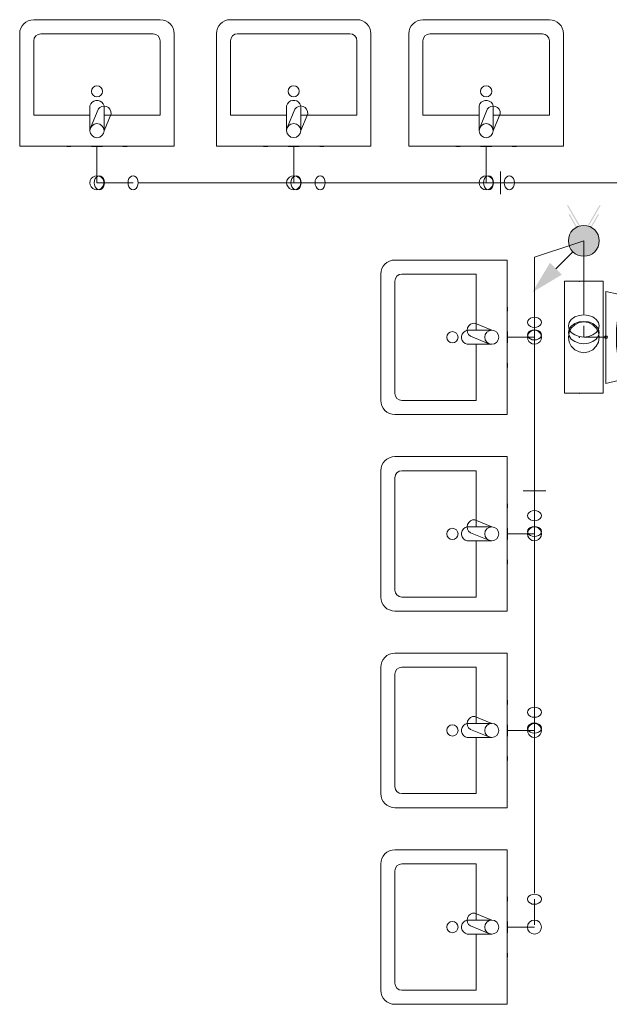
# Model space of a CAD drawing. Header units: millimetres. Extents: x -8419 to 49496, y -17222 to 2761.
# Tile 7 of 9: x 42628 to 44726, y -5578 to -2072. Entities that reach past the tile are written whole.
import ezdxf

# ---------------------------------------------------------------- set-up
doc = ezdxf.new("R2010")
doc.units = ezdxf.units.MM
doc.layers.add('Kanalizace', color=7, linetype='Continuous')
doc.layers.add('Zdravotní technika', color=7, linetype='Continuous')

# ---------------------------------------------------------------- blocks, each defined once
blk = doc.blocks.new('Basin-Sink-Bidet-ID-29-8-29-820')
at = {"layer": 'Zdravotní technika', "color": 7, "lineweight": 5}
for p, q in [((-450, -225), (-450, 225)), ((-400, -200), (-400, 200)), ((-55, 25), (-115, 50)), ((-143, 25), (-55, 25)), ((-65, -23), (-131, 4)), ((-55, -25), (-143, -25)), ((-110, -25), (-110, -225)), ((-110, -225), (-375, -225)), ((0, -275), (-400, -275))]:
    blk.add_line(p, q, dxfattribs=at)
for points in [[(-400, 275), (0, 275), (0, -275)], [(-375, 225), (-110, 225), (-110, 25)], [(1, 107.5), (0, 107.5), (0, 92.5), (1, 92.5), (1, 107.5)], [(-143, -25), (-150.1, -22.2), (-156.1, -17.5), (-160.5, -11.1), (-162.7, -3.8), (-162.7, 3.8), (-160.5, 11.1), (-156.1, 17.5), (-150.1, 22.2), (-143, 25)], [(1, 20), (0, 20), (0, -20), (1, -20), (1, 20)], [(1, -92.5), (0, -92.5), (0, -107.5), (1, -107.5), (1, -92.5)]]:
    blk.add_lwpolyline(points, dxfattribs=at)
for centre, radius in [((-195, 0), 20), ((-55, 0), 25)]:
    blk.add_circle(centre, radius, dxfattribs=at)
for centre, radius, start, end in [((-400, 225), 50, 90, 180), ((-375, 200), 25, 90, 180), ((-117.7, 25.1), 25, 83.8988, 237.7432), ((-375, -200), 25, 180, 270), ((-400, -225), 50, 180, 270)]:
    blk.add_arc(centre, radius, start, end, dxfattribs=at)
blk = doc.blocks.new('Basin-Sink-Bidet-ID-29-8-29-640')
at = {"layer": 'Zdravotní technika', "color": 7, "lineweight": 5}
for p, q in [((-450, -225), (-450, 225)), ((-400, -200), (-400, 200)), ((-55, 25), (-115, 50)), ((-143, 25), (-55, 25)), ((-65, -23), (-131, 4)), ((-55, -25), (-143, -25)), ((-110, -25), (-110, -225)), ((-110, -225), (-375, -225)), ((0, -275), (-400, -275))]:
    blk.add_line(p, q, dxfattribs=at)
for points in [[(-400, 275), (0, 275), (0, -275)], [(-375, 225), (-110, 225), (-110, 25)], [(1, 107.5), (0, 107.5), (0, 92.5), (1, 92.5), (1, 107.5)], [(-143, -25), (-150.1, -22.2), (-156.1, -17.5), (-160.5, -11.1), (-162.7, -3.8), (-162.7, 3.8), (-160.5, 11.1), (-156.1, 17.5), (-150.1, 22.2), (-143, 25)], [(1, 20), (0, 20), (0, -20), (1, -20), (1, 20)], [(1, -92.5), (0, -92.5), (0, -107.5), (1, -107.5), (1, -92.5)]]:
    blk.add_lwpolyline(points, dxfattribs=at)
for centre, radius in [((-195, 0), 20), ((-55, 0), 25)]:
    blk.add_circle(centre, radius, dxfattribs=at)
for centre, radius, start, end in [((-400, 225), 50, 90, 180), ((-375, 200), 25, 90, 180), ((-117.7, 25.1), 25, 83.8988, 237.7432), ((-375, -200), 25, 180, 270), ((-400, -225), 50, 180, 270)]:
    blk.add_arc(centre, radius, start, end, dxfattribs=at)
blk = doc.blocks.new('Basin-Sink-Bidet-ID-29-8-29-901')
at = {"layer": 'Zdravotní technika', "color": 7, "lineweight": 5}
for p, q in [((-450, -225), (-450, 225)), ((-400, -200), (-400, 200)), ((-55, 25), (-115, 50)), ((-143, 25), (-55, 25)), ((-65, -23), (-131, 4)), ((-55, -25), (-143, -25)), ((-110, -25), (-110, -225)), ((-110, -225), (-375, -225)), ((0, -275), (-400, -275))]:
    blk.add_line(p, q, dxfattribs=at)
for points in [[(-400, 275), (0, 275), (0, -275)], [(-375, 225), (-110, 225), (-110, 25)], [(1, 107.5), (0, 107.5), (0, 92.5), (1, 92.5), (1, 107.5)], [(-143, -25), (-150.1, -22.2), (-156.1, -17.5), (-160.5, -11.1), (-162.7, -3.8), (-162.7, 3.8), (-160.5, 11.1), (-156.1, 17.5), (-150.1, 22.2), (-143, 25)], [(1, 20), (0, 20), (0, -20), (1, -20), (1, 20)], [(1, -92.5), (0, -92.5), (0, -107.5), (1, -107.5), (1, -92.5)]]:
    blk.add_lwpolyline(points, dxfattribs=at)
for centre, radius in [((-195, 0), 20), ((-55, 0), 25)]:
    blk.add_circle(centre, radius, dxfattribs=at)
for centre, radius, start, end in [((-400, 225), 50, 90, 180), ((-375, 200), 25, 90, 180), ((-117.7, 25.1), 25, 83.8988, 237.7432), ((-375, -200), 25, 180, 270), ((-400, -225), 50, 180, 270)]:
    blk.add_arc(centre, radius, start, end, dxfattribs=at)
blk = doc.blocks.new('Basin-Sink-Bidet-ID-29-8-29-992')
at = {"layer": 'Zdravotní technika', "color": 7, "lineweight": 5}
for p, q in [((-450, -225), (-450, 225)), ((-400, -200), (-400, 200)), ((-55, 25), (-115, 50)), ((-143, 25), (-55, 25)), ((-65, -23), (-131, 4)), ((-55, -25), (-143, -25)), ((-110, -25), (-110, -225)), ((-110, -225), (-375, -225)), ((0, -275), (-400, -275))]:
    blk.add_line(p, q, dxfattribs=at)
for points in [[(-400, 275), (0, 275), (0, -275)], [(-375, 225), (-110, 225), (-110, 25)], [(1, 107.5), (0, 107.5), (0, 92.5), (1, 92.5), (1, 107.5)], [(-143, -25), (-150.1, -22.2), (-156.1, -17.5), (-160.5, -11.1), (-162.7, -3.8), (-162.7, 3.8), (-160.5, 11.1), (-156.1, 17.5), (-150.1, 22.2), (-143, 25)], [(1, 20), (0, 20), (0, -20), (1, -20), (1, 20)], [(1, -92.5), (0, -92.5), (0, -107.5), (1, -107.5), (1, -92.5)]]:
    blk.add_lwpolyline(points, dxfattribs=at)
for centre, radius in [((-195, 0), 20), ((-55, 0), 25)]:
    blk.add_circle(centre, radius, dxfattribs=at)
for centre, radius, start, end in [((-400, 225), 50, 90, 180), ((-375, 200), 25, 90, 180), ((-117.7, 25.1), 25, 83.8988, 237.7432), ((-375, -200), 25, 180, 270), ((-400, -225), 50, 180, 270)]:
    blk.add_arc(centre, radius, start, end, dxfattribs=at)
blk = doc.blocks.new('Basin-Sink-Bidet-ID-29-8-29-1006')
at = {"layer": 'Zdravotní technika', "color": 7, "lineweight": 5}
for p, q in [((-225, 450), (225, 450)), ((-275, 0), (-275, 400)), ((-200, 400), (200, 400)), ((-225, 110), (-225, 375)), ((-25, 55), (-25, 143)), ((25, 143), (25, 55)), ((-25, 110), (-225, 110)), ((-23, 65), (4, 131)), ((25, 55), (50, 115))]:
    blk.add_line(p, q, dxfattribs=at)
for points in [[(275, 400), (275, 0), (-275, 0)], [(225, 375), (225, 110), (25, 110)], [(-25, 143), (-22.2, 150.1), (-17.5, 156.1), (-11.1, 160.5), (-3.8, 162.7), (3.8, 162.7), (11.1, 160.5), (17.5, 156.1), (22.2, 150.1), (25, 143)], [(-92.5, -1), (-92.5, 0), (-107.5, 0), (-107.5, -1), (-92.5, -1)], [(20, -1), (20, 0), (-20, 0), (-20, -1), (20, -1)], [(107.5, -1), (107.5, 0), (92.5, 0), (92.5, -1), (107.5, -1)]]:
    blk.add_lwpolyline(points, dxfattribs=at)
for centre, radius in [((0, 195), 20), ((0, 55), 25)]:
    blk.add_circle(centre, radius, dxfattribs=at)
for centre, radius, start, end in [((-225, 400), 50, 90, 180), ((225, 400), 50, 0, 90), ((-200, 375), 25, 90, 180), ((200, 375), 25, 0, 90), ((25.1, 117.7), 25, 353.8988, 147.7432)]:
    blk.add_arc(centre, radius, start, end, dxfattribs=at)
blk = doc.blocks.new('Basin-Sink-Bidet-ID-29-8-29-1059')
at = {"layer": 'Zdravotní technika', "color": 7, "lineweight": 5}
for p, q in [((-225, 450), (225, 450)), ((-275, 0), (-275, 400)), ((-200, 400), (200, 400)), ((-225, 110), (-225, 375)), ((-25, 55), (-25, 143)), ((25, 143), (25, 55)), ((-25, 110), (-225, 110)), ((-23, 65), (4, 131)), ((25, 55), (50, 115))]:
    blk.add_line(p, q, dxfattribs=at)
for points in [[(275, 400), (275, 0), (-275, 0)], [(225, 375), (225, 110), (25, 110)], [(-25, 143), (-22.2, 150.1), (-17.5, 156.1), (-11.1, 160.5), (-3.8, 162.7), (3.8, 162.7), (11.1, 160.5), (17.5, 156.1), (22.2, 150.1), (25, 143)], [(-92.5, -1), (-92.5, 0), (-107.5, 0), (-107.5, -1), (-92.5, -1)], [(20, -1), (20, 0), (-20, 0), (-20, -1), (20, -1)], [(107.5, -1), (107.5, 0), (92.5, 0), (92.5, -1), (107.5, -1)]]:
    blk.add_lwpolyline(points, dxfattribs=at)
for centre, radius in [((0, 195), 20), ((0, 55), 25)]:
    blk.add_circle(centre, radius, dxfattribs=at)
for centre, radius, start, end in [((-225, 400), 50, 90, 180), ((225, 400), 50, 0, 90), ((-200, 375), 25, 90, 180), ((200, 375), 25, 0, 90), ((25.1, 117.7), 25, 353.8988, 147.7432)]:
    blk.add_arc(centre, radius, start, end, dxfattribs=at)
blk = doc.blocks.new('Basin-Sink-Bidet-ID-29-8-29-1195')
at = {"layer": 'Zdravotní technika', "color": 7, "lineweight": 5}
for p, q in [((-225, 450), (225, 450)), ((-275, 0), (-275, 400)), ((-200, 400), (200, 400)), ((-225, 110), (-225, 375)), ((-25, 55), (-25, 143)), ((25, 143), (25, 55)), ((-25, 110), (-225, 110)), ((-23, 65), (4, 131)), ((25, 55), (50, 115))]:
    blk.add_line(p, q, dxfattribs=at)
for points in [[(275, 400), (275, 0), (-275, 0)], [(225, 375), (225, 110), (25, 110)], [(-25, 143), (-22.2, 150.1), (-17.5, 156.1), (-11.1, 160.5), (-3.8, 162.7), (3.8, 162.7), (11.1, 160.5), (17.5, 156.1), (22.2, 150.1), (25, 143)], [(-92.5, -1), (-92.5, 0), (-107.5, 0), (-107.5, -1), (-92.5, -1)], [(20, -1), (20, 0), (-20, 0), (-20, -1), (20, -1)], [(107.5, -1), (107.5, 0), (92.5, 0), (92.5, -1), (107.5, -1)]]:
    blk.add_lwpolyline(points, dxfattribs=at)
for centre, radius in [((0, 195), 20), ((0, 55), 25)]:
    blk.add_circle(centre, radius, dxfattribs=at)
for centre, radius, start, end in [((-225, 400), 50, 90, 180), ((225, 400), 50, 0, 90), ((-200, 375), 25, 90, 180), ((200, 375), 25, 0, 90), ((25.1, 117.7), 25, 353.8988, 147.7432)]:
    blk.add_arc(centre, radius, start, end, dxfattribs=at)
blk = doc.blocks.new('WC-ID-29-8-29-2340')
at = {"layer": 'Zdravotní technika', "color": 7, "lineweight": 5}
for points in [[(-10.6, 199.4), (-147.8, 199.4), (-147.8, -199.4), (-10.6, -199.4), (-10.6, 199.4)], [(43.3, 153.3), (0, 163.3), (0, -164.4), (43.3, -154.4), (60.2, -151.1), (71.8, -153.3), (86.6, -154.4), (107.7, -158.9), (139.3, -170), (172.1, -182.2), (203.7, -192.2), (237.5, -196.7), (275.5, -195.6), (312.4, -191.1), (347.3, -184.4), (384.2, -173.3), (416.9, -161.1), (442.3, -148.9), (465.5, -134.4), (488.7, -117.8), (509.8, -100), (527.8, -83.3), (541.5, -66.7), (552.1, -51.1), (560.5, -33.3), (564.7, -14.4), (565.8, 0), (565.8, 5.6), (559.4, 32.2), (552.1, 48.9), (541.5, 65.6), (527.8, 82.2), (510.9, 98.9), (488.7, 116.7), (466.6, 133.3), (442.3, 148.9), (416.9, 160), (383.2, 173.3), (348.3, 183.3), (312.4, 190), (275.5, 194.4), (237.5, 195.6), (203.7, 191.1), (187.9, 186.7), (155.2, 175.6), (123.5, 163.3), (107.7, 157.8), (84.4, 151.1), (76, 151.1), (59.1, 151.1), (43.3, 153.3)], [(59.5, 150.9), (45.1, 91.4), (37.8, 30.3), (37.9, -31.2), (45.2, -92.2), (59.8, -151.8)], [(71.3, 151.2), (56.8, 91.4), (49.5, 30.2), (49.4, -31.5), (56.7, -92.8), (71.1, -152.6)], [(516.6, 38.1), (479.6, 76.8), (436.4, 107.7), (388.5, 129.7), (337.6, 141.9), (285.5, 144), (233.9, 135.9)], [(233.9, 136.7), (203.8, 124.4), (177.4, 104.9)], [(177, 104.6), (167.9, 33.7), (168, -37.8), (177.3, -108.6)], [(369.4, -21.1), (371.6, -4.4), (369.4, 12.2), (362.1, 26.7), (350.4, 38.9), (336.7, 45.6), (320.9, 48.9), (271.3, 48.9), (255.4, 46.7), (241.7, 38.9), (230.1, 26.7), (222.7, 12.2), (220.6, -4.4), (223.8, -22.2), (230.1, -35.6), (241.7, -47.8), (256.5, -55.6), (271.3, -57.8), (321.9, -57.8), (336.7, -54.4), (350.4, -47.8), (362.1, -35.6), (369.4, -21.1)], [(519.9, -37.8), (527.2, -12.5), (525.9, 13.9), (516, 38.1)], [(235.1, -140), (280, -148.7), (325.8, -149.2), (370.9, -141.7), (414.2, -126.2), (454.3, -103.2), (490.2, -73.4), (520.8, -37.6)], [(177.5, -109.3), (204.2, -128.6), (234.5, -140.5)]]:
    blk.add_lwpolyline(points, dxfattribs=at)
for centre, radius in [((-95, 199.5), 0.6), ((-95, 0), 0.6), ((0, 0), 5), ((-95, -199.5), 0.6)]:
    blk.add_circle(centre, radius, dxfattribs=at)
blk = doc.blocks.new('Segment trubky-Kanalizace D70-ID-29-8-29-5397')
at = {"layer": 'Kanalizace', "color": 32, "lineweight": 5}
blk.add_line((0, 0), (-597, 0), dxfattribs=at)
blk = doc.blocks.new('T-kus-T-kus Kanalizace D70-ID-29-8-29-5299')
at = {"layer": 'Kanalizace', "color": 32, "lineweight": 5}
for p, q in [((54, 0), (-74, 0)), ((0, 0), (-54.7, 0))]:
    blk.add_line(p, q, dxfattribs=at)
blk.add_lwpolyline([(-60.3, -23.8), (-54.7, -25), (-49.2, -23.8), (-44.1, -20.2), (-40.1, -14.7), (-37.6, -7.7), (-36.7, 0), (-37.6, 7.7), (-40.1, 14.7), (-44.1, 20.2), (-49.2, 23.8), (-54.7, 25), (-60.3, 23.8), (-65.3, 20.2), (-69.3, 14.7), (-71.9, 7.7), (-72.8, 0), (-71.9, -7.7), (-69.3, -14.7), (-65.3, -20.2), (-60.3, -23.8)], dxfattribs=at)
blk = doc.blocks.new('Segment trubky-Kanalizace D70-ID-29-8-29-5290')
at = {"layer": 'Kanalizace', "color": 32, "lineweight": 5}
blk.add_line((0, 0), (-12.6, 0), dxfattribs=at)
blk = doc.blocks.new('Přechodka-redukce-Reducer Kanalizace D70-ID-29-8-29-14199')
at = {"layer": 'Kanalizace', "color": 32, "lineweight": 5}
for p, q in [((17.5, -40), (17.5, 40)), ((17.5, 0), (-17.5, 0))]:
    blk.add_line(p, q, dxfattribs=at)
blk = doc.blocks.new('Segment trubky-Kanalizace D50-ID-29-8-29-14167')
at = {"layer": 'Kanalizace', "color": 32, "lineweight": 5}
blk.add_line((0, 0), (-500.5, 0), dxfattribs=at)
blk = doc.blocks.new('T-kus-T-kus Kanalizace D50-ID-29-8-29-5144')
at = {"layer": 'Kanalizace', "color": 32, "lineweight": 5}
for p, q in [((63, 0), (-62, 0)), ((0, 0), (-43, 0))]:
    blk.add_line(p, q, dxfattribs=at)
blk.add_lwpolyline([(-48.5, -23.8), (-43, -25), (-37.4, -23.8), (-32.4, -20.2), (-28.4, -14.7), (-25.8, -7.7), (-24.9, 0), (-25.8, 7.7), (-28.4, 14.7), (-32.4, 20.2), (-37.4, 23.8), (-43, 25), (-48.5, 23.8), (-53.6, 20.2), (-57.5, 14.7), (-60.1, 7.7), (-61, 0), (-60.1, -7.7), (-57.5, -14.7), (-53.6, -20.2), (-48.5, -23.8)], dxfattribs=at)
blk = doc.blocks.new('Segment trubky-Kanalizace D50-ID-29-8-29-5002')
at = {"layer": 'Kanalizace', "color": 32, "lineweight": 5}
blk.add_line((0, 0), (-625.6, 0), dxfattribs=at)
blk = doc.blocks.new('Koleno-Koleno Kanalizace D50-ID-29-8-29-3972')
at = {"layer": 'Kanalizace', "color": 32, "lineweight": 5}
blk.add_line((12.4, 0), (16.2, 0), dxfattribs=at)
blk.add_lwpolyline([(-14.2, 23.8), (-8.6, 25), (-3, 23.8), (2, 20.2), (6, 14.7), (8.5, 7.7), (9.4, 0), (8.5, -7.7), (6, -14.7), (2, -20.2), (-3, -23.8), (-8.6, -25), (-14.2, -23.8), (-19.2, -20.2), (-23.2, -14.7), (-25.8, -7.7), (-26.6, 0), (-25.8, 7.7), (-23.2, 14.7), (-19.2, 20.2), (-14.2, 23.8)], dxfattribs=at)
blk = doc.blocks.new('Segment trubky-Kanalizace D50-ID-29-8-29-3982')
at = {"layer": 'Kanalizace', "color": 32, "lineweight": 5}
blk.add_line((0, 0), (-120.1, 0), dxfattribs=at)
blk = doc.blocks.new('Koleno-Koleno Kanalizace D50-ID-29-8-29-3992')
at = {"layer": 'Kanalizace', "color": 32, "lineweight": 5}
blk.add_line((12, 0), (0, 0), dxfattribs=at)
blk.add_lwpolyline([(2.8, 23.8), (8.4, 25), (13.9, 23.8), (19, 20.2), (23, 14.7), (25.5, 7.7), (26.4, 0), (25.5, -7.7), (23, -14.7), (19, -20.2), (13.9, -23.8), (8.4, -25), (2.8, -23.8), (-2.2, -20.2), (-6.2, -14.7), (-8.8, -7.7), (-9.7, 0), (-8.8, 7.7), (-6.2, 14.7), (-2.2, 20.2), (2.8, 23.8)], dxfattribs=at)
blk = doc.blocks.new('Koleno-Koleno Kanalizace D50-ID-29-8-29-4018')
at = {"layer": 'Kanalizace', "color": 32, "lineweight": 5}
blk.add_line((0, 0), (0, 29.4), dxfattribs=at)
blk.add_lwpolyline([(-23.8, -7.7), (-25, 0), (-23.8, 7.7), (-20.2, 14.7), (-14.7, 20.2), (-7.7, 23.8), (0, 25), (7.7, 23.8), (14.7, 20.2), (20.2, 14.7), (23.8, 7.7), (25, 0), (23.8, -7.7), (20.2, -14.7), (14.7, -20.2), (7.7, -23.8), (0, -25), (-7.7, -23.8), (-14.7, -20.2), (-20.2, -14.7), (-23.8, -7.7)], dxfattribs=at)
blk = doc.blocks.new('Segment trubky-Kanalizace D50-ID-29-8-29-4029')
at = {"layer": 'Kanalizace', "color": 32, "lineweight": 5}
blk.add_line((0, 0), (0, 101.1), dxfattribs=at)
blk = doc.blocks.new('Segment trubky-Kanalizace D50-ID-29-8-29-5243')
at = {"layer": 'Kanalizace', "color": 32, "lineweight": 5}
blk.add_line((0, 0), (-84.9, 0), dxfattribs=at)
blk = doc.blocks.new('Koleno-Koleno Kanalizace D50-ID-29-8-29-5233')
at = {"layer": 'Kanalizace', "color": 32, "lineweight": 5}
blk.add_line((12, 0), (0, 0), dxfattribs=at)
blk.add_lwpolyline([(2.8, 23.8), (8.4, 25), (13.9, 23.8), (19, 20.2), (23, 14.7), (25.5, 7.7), (26.4, 0), (25.5, -7.7), (23, -14.7), (19, -20.2), (13.9, -23.8), (8.4, -25), (2.8, -23.8), (-2.2, -20.2), (-6.2, -14.7), (-8.8, -7.7), (-9.7, 0), (-8.8, 7.7), (-6.2, 14.7), (-2.2, 20.2), (2.8, 23.8)], dxfattribs=at)
blk = doc.blocks.new('Koleno-Koleno Kanalizace D50-ID-29-8-29-5251')
at = {"layer": 'Kanalizace', "color": 32, "lineweight": 5}
blk.add_line((0, 0), (0, 29.4), dxfattribs=at)
blk.add_lwpolyline([(-23.8, -7.7), (-25, 0), (-23.8, 7.7), (-20.2, 14.7), (-14.7, 20.2), (-7.7, 23.8), (0, 25), (7.7, 23.8), (14.7, 20.2), (20.2, 14.7), (23.8, 7.7), (25, 0), (23.8, -7.7), (20.2, -14.7), (14.7, -20.2), (7.7, -23.8), (0, -25), (-7.7, -23.8), (-14.7, -20.2), (-20.2, -14.7), (-23.8, -7.7)], dxfattribs=at)
blk = doc.blocks.new('Segment trubky-Kanalizace D50-ID-29-8-29-5269')
at = {"layer": 'Kanalizace', "color": 32, "lineweight": 5}
blk.add_line((0, 0), (0, 101.3), dxfattribs=at)
blk = doc.blocks.new('Segment trubky-Kanalizace D50-ID-29-8-29-5350')
at = {"layer": 'Kanalizace', "color": 32, "lineweight": 5}
blk.add_line((0, 0), (-72.9, 0), dxfattribs=at)
blk = doc.blocks.new('Koleno-Koleno Kanalizace D50-ID-29-8-29-5340')
at = {"layer": 'Kanalizace', "color": 32, "lineweight": 5}
blk.add_line((12, 0), (0, 0), dxfattribs=at)
blk.add_lwpolyline([(2.8, 23.8), (8.4, 25), (13.9, 23.8), (19, 20.2), (23, 14.7), (25.5, 7.7), (26.4, 0), (25.5, -7.7), (23, -14.7), (19, -20.2), (13.9, -23.8), (8.4, -25), (2.8, -23.8), (-2.2, -20.2), (-6.2, -14.7), (-8.8, -7.7), (-9.7, 0), (-8.8, 7.7), (-6.2, 14.7), (-2.2, 20.2), (2.8, 23.8)], dxfattribs=at)
blk = doc.blocks.new('Koleno-Koleno Kanalizace D50-ID-29-8-29-5358')
at = {"layer": 'Kanalizace', "color": 32, "lineweight": 5}
blk.add_line((0, 0), (0, 29.4), dxfattribs=at)
blk.add_lwpolyline([(-23.8, -7.7), (-25, 0), (-23.8, 7.7), (-20.2, 14.7), (-14.7, 20.2), (-7.7, 23.8), (0, 25), (7.7, 23.8), (14.7, 20.2), (20.2, 14.7), (23.8, 7.7), (25, 0), (23.8, -7.7), (20.2, -14.7), (14.7, -20.2), (7.7, -23.8), (0, -25), (-7.7, -23.8), (-14.7, -20.2), (-20.2, -14.7), (-23.8, -7.7)], dxfattribs=at)
blk = doc.blocks.new('Segment trubky-Kanalizace D50-ID-29-8-29-5376')
at = {"layer": 'Kanalizace', "color": 32, "lineweight": 5}
blk.add_line((0, 0), (0, 101.1), dxfattribs=at)
blk = doc.blocks.new('Začátek potrubí-PipeStart Kanalizace D100-ID-29-8-29-5069')
at = {"layer": 'Kanalizace', "lineweight": 5}
for points in [[(55, 0), (52.3, 17), (44.5, 32.3), (32.3, 44.5), (17, 52.3), (0, 55), (-17, 52.3), (-32.3, 44.5), (-44.5, 32.3), (-52.3, 17), (-55, 0), (-52.3, -17), (-44.5, -32.3), (-32.3, -44.5), (-17, -52.3), (0, -55), (17, -52.3), (32.3, -44.5), (44.5, -32.3), (52.3, -17)], [(-183.8, -183.8), (-120.2, -77.8), (-77.8, -120.2)]]:
    blk.add_hatch(color=32, dxfattribs=at).paths.add_polyline_path(points)
at = {"layer": 'Kanalizace', "color": 32, "lineweight": 5}
blk.add_line((-99, -99), (-39, -38.8), dxfattribs=at)
blk = doc.blocks.new('T-kus-T-kus Kanalizace D100-ID-29-8-29-5890')
at = {"layer": 'Kanalizace', "color": 32, "lineweight": 5}
for q in [(0, 0), (0, -64)]:
    blk.add_line((0, 0), q, dxfattribs=at)
blk.add_circle((0, 0), 55, dxfattribs=at)
blk.add_circle((0, 0), 55, dxfattribs=at)
blk = doc.blocks.new('T-kus-T-kus Kanalizace D100-ID-29-8-29-6493')
at = {"layer": 'Kanalizace', "color": 32, "lineweight": 5}
for q in [(-56.9, -18.9), (0, 0)]:
    blk.add_line((0, 0), q, dxfattribs=at)
blk.add_circle((0, 0), 55, dxfattribs=at)
blk.add_circle((0, 0), 55, dxfattribs=at)
blk = doc.blocks.new('Konec potrubí-PipeEnd Kanalizace D100-ID-29-8-29-5070')
at = {"layer": 'Kanalizace', "lineweight": 5}
for points in [[(0, 22.3), (60, 126.1), (55.2, 126), (0.1, 30.2), (-55.4, 126.1), (-60, 126.1)], [(0, 0), (54.3, 94.1), (49.8, 94.1), (0, 8), (-49.7, 94.1), (-54.3, 94.1)], [(-55.3, -2.4), (54.7, -2.4), (54.7, 1.6), (-55.3, 1.6)]]:
    blk.add_hatch(color=7, dxfattribs=at).paths.add_polyline_path(points)
at = {"layer": 'Kanalizace', "color": 32, "lineweight": 5}
blk.add_circle((0, 0), 55, dxfattribs=at)
blk = doc.blocks.new('Segment trubky-Kanalizace D100-ID-29-8-29-5917')
at = {"layer": 'Kanalizace', "color": 32, "lineweight": 5}
blk.add_line((0, 0), (0, -196.9), dxfattribs=at)
blk = doc.blocks.new('Koleno-Koleno Kanalizace D100-ID-29-8-29-5925')
at = {"layer": 'Kanalizace', "color": 32, "lineweight": 5}
blk.add_line((0, 24.8), (0, 37.4), dxfattribs=at)
blk.add_lwpolyline([(-52.3, -29.5), (-55, -17.2), (-52.3, -5), (-44.5, 6.1), (-32.3, 14.9), (-17, 20.5), (0, 22.4), (17, 20.5), (32.3, 14.9), (44.5, 6.1), (52.3, -5), (55, -17.2), (52.3, -29.5), (44.5, -40.5), (32.3, -49.3), (17, -54.9), (0, -56.9), (-17, -54.9), (-32.3, -49.3), (-44.5, -40.5), (-52.3, -29.5)], dxfattribs=at)
blk = doc.blocks.new('Segment trubky-Kanalizace D100-ID-29-8-29-5934')
at = {"layer": 'Kanalizace', "color": 32, "lineweight": 5}
blk.add_line((0, 0), (0, -23.5), dxfattribs=at)
blk = doc.blocks.new('Koleno-Koleno Kanalizace D100-ID-29-8-29-5944')
at = {"layer": 'Kanalizace', "color": 32, "lineweight": 5}
blk.add_line((0, 27.6), (0, 0), dxfattribs=at)
blk.add_lwpolyline([(-52.3, 4.5), (-55, 16.7), (-52.3, 29), (-44.5, 40), (-32.3, 48.8), (-17, 54.5), (0, 56.4), (17, 54.5), (32.3, 48.8), (44.5, 40), (52.3, 29), (55, 16.7), (52.3, 4.5), (44.5, -6.6), (32.3, -15.4), (17, -21), (0, -22.9), (-17, -21), (-32.3, -15.4), (-44.5, -6.6), (-52.3, 4.5)], dxfattribs=at)
blk = doc.blocks.new('Koleno-Koleno Kanalizace D100-ID-29-8-29-5962')
at = {"layer": 'Kanalizace', "color": 32, "lineweight": 5}
blk.add_line((0, 0), (58.8, 0), dxfattribs=at)
blk.add_lwpolyline([(-17, 52.3), (0, 55), (17, 52.3), (32.3, 44.5), (44.5, 32.3), (52.3, 17), (55, 0), (52.3, -17), (44.5, -32.3), (32.3, -44.5), (17, -52.3), (0, -55), (-17, -52.3), (-32.3, -44.5), (-44.5, -32.3), (-52.3, -17), (-55, 0), (-52.3, 17), (-44.5, 32.3), (-32.3, 44.5), (-17, 52.3)], dxfattribs=at)
blk = doc.blocks.new('Segment trubky-Kanalizace D100-ID-29-8-29-5971')
at = {"layer": 'Kanalizace', "color": 32, "lineweight": 5}
blk.add_line((0, 0), (20.1, 0), dxfattribs=at)
blk = doc.blocks.new('Segment trubky-Kanalizace D50-ID-29-8-29-6520')
at = {"layer": 'Kanalizace', "color": 32, "lineweight": 5}
blk.add_line((0, 0), (67.5, 0), dxfattribs=at)
blk = doc.blocks.new('Koleno-Koleno Kanalizace D50-ID-29-8-29-6528')
at = {"layer": 'Kanalizace', "color": 32, "lineweight": 5}
blk.add_line((-29.4, 0), (0, 0), dxfattribs=at)
blk.add_circle((0, 0), 25, dxfattribs=at)
blk = doc.blocks.new('Koleno-Koleno Kanalizace D50-ID-29-8-29-6545')
at = {"layer": 'Kanalizace', "color": 32, "lineweight": 5}
blk.add_line((0, 25), (0, 12.1), dxfattribs=at)
blk.add_circle((0, 0), 25, dxfattribs=at)
blk = doc.blocks.new('Segment trubky-Kanalizace D50-ID-29-8-29-6554')
at = {"layer": 'Kanalizace', "color": 32, "lineweight": 5}
blk.add_line((0, 0), (0, 90.8), dxfattribs=at)
blk = doc.blocks.new('Koleno-Koleno Kanalizace D50-ID-29-8-29-6562')
at = {"layer": 'Kanalizace', "color": 32, "lineweight": 5}
blk.add_line((0, 24.1), (0, 12.4), dxfattribs=at)
blk.add_lwpolyline([(23.8, -14.2), (25, -8.6), (23.8, -3), (20.2, 2), (14.7, 6), (7.7, 8.5), (0, 9.4), (-7.7, 8.5), (-14.7, 6), (-20.2, 2), (-23.8, -3), (-25, -8.6), (-23.8, -14.2), (-20.2, -19.2), (-14.7, -23.2), (-7.7, -25.8), (0, -26.6), (7.7, -25.8), (14.7, -23.2), (20.2, -19.2), (23.8, -14.2)], dxfattribs=at)
blk = doc.blocks.new('Segment trubky-Kanalizace D50-ID-29-8-29-6571')
at = {"layer": 'Kanalizace', "color": 32, "lineweight": 5}
blk.add_line((0, 0), (0, 625.6), dxfattribs=at)
blk = doc.blocks.new('T-kus-T-kus Kanalizace D50-ID-29-8-29-6621')
at = {"layer": 'Kanalizace', "color": 32, "lineweight": 5}
for p, q in [((0, -62), (0, 63)), ((0, 0), (0, -43))]:
    blk.add_line(p, q, dxfattribs=at)
blk.add_lwpolyline([(-23.8, -37.4), (-25, -43), (-23.8, -48.5), (-20.2, -53.6), (-14.7, -57.5), (-7.7, -60.1), (0, -61), (7.7, -60.1), (14.7, -57.5), (20.2, -53.6), (23.8, -48.5), (25, -43), (23.8, -37.4), (20.2, -32.4), (14.7, -28.4), (7.7, -25.8), (0, -24.9), (-7.7, -25.8), (-14.7, -28.4), (-20.2, -32.4), (-23.8, -37.4)], dxfattribs=at)
blk = doc.blocks.new('Segment trubky-Kanalizace D50-ID-29-8-29-6717')
at = {"layer": 'Kanalizace', "color": 32, "lineweight": 5}
blk.add_line((0, 0), (0, 575), dxfattribs=at)
blk = doc.blocks.new('T-kus-T-kus Kanalizace D50-ID-29-8-29-6724')
at = {"layer": 'Kanalizace', "color": 32, "lineweight": 5}
for p, q in [((0, -62), (0, 63)), ((0, 0), (0, -43))]:
    blk.add_line(p, q, dxfattribs=at)
blk.add_lwpolyline([(-23.8, -37.4), (-25, -43), (-23.8, -48.5), (-20.2, -53.6), (-14.7, -57.5), (-7.7, -60.1), (0, -61), (7.7, -60.1), (14.7, -57.5), (20.2, -53.6), (23.8, -48.5), (25, -43), (23.8, -37.4), (20.2, -32.4), (14.7, -28.4), (7.7, -25.8), (0, -24.9), (-7.7, -25.8), (-14.7, -28.4), (-20.2, -32.4), (-23.8, -37.4)], dxfattribs=at)
blk = doc.blocks.new('Segment trubky-Kanalizace D50-ID-29-8-29-6614')
at = {"layer": 'Kanalizace', "color": 32, "lineweight": 5}
blk.add_line((0, 0), (0, -17.5), dxfattribs=at)
blk = doc.blocks.new('Přechodka-redukce-Reducer Kanalizace D50-ID-29-8-29-14306')
at = {"layer": 'Kanalizace', "color": 32, "lineweight": 5}
for p, q in [((0, -17.5), (0, 17.5)), ((-40, -17.5), (40, -17.5))]:
    blk.add_line(p, q, dxfattribs=at)
blk = doc.blocks.new('Segment trubky-Kanalizace D70-ID-29-8-29-6476')
at = {"layer": 'Kanalizace', "color": 32, "lineweight": 5}
blk.add_line((0, 0), (0, 545.5), dxfattribs=at)
blk = doc.blocks.new('T-kus-T-kus Kanalizace D70-ID-29-8-29-6827')
at = {"layer": 'Kanalizace', "color": 32, "lineweight": 5}
for p, q in [((0, -74), (0, 54)), ((0, 0), (0, -54.7))]:
    blk.add_line(p, q, dxfattribs=at)
blk.add_lwpolyline([(-23.8, -49.2), (-25, -54.7), (-23.8, -60.3), (-20.2, -65.3), (-14.7, -69.3), (-7.7, -71.9), (0, -72.8), (7.7, -71.9), (14.7, -69.3), (20.2, -65.3), (23.8, -60.3), (25, -54.7), (23.8, -49.2), (20.2, -44.1), (14.7, -40.1), (7.7, -37.6), (0, -36.7), (-7.7, -37.6), (-14.7, -40.1), (-20.2, -44.1), (-23.8, -49.2)], dxfattribs=at)
blk = doc.blocks.new('Segment trubky-Kanalizace D70-ID-29-8-29-6819')
at = {"layer": 'Kanalizace', "color": 32, "lineweight": 5}
blk.add_line((0, 0), (0, 93), dxfattribs=at)
blk = doc.blocks.new('Koleno-Koleno Kanalizace D70-ID-29-8-29-6579')
at = {"layer": 'Kanalizace', "color": 32, "lineweight": 5}
for p, q in [((0, 0), (28.8, 9.5)), ((0, -30.3), (0, 0))]:
    blk.add_line(p, q, dxfattribs=at)
blk = doc.blocks.new('Segment trubky-Kanalizace D70-ID-29-8-29-6513')
at = {"layer": 'Kanalizace', "color": 32, "lineweight": 5}
blk.add_line((0, 0), (89.9, 29.8), dxfattribs=at)
blk = doc.blocks.new('Segment trubky-Kanalizace D50-ID-29-8-29-6670')
at = {"layer": 'Kanalizace', "color": 32, "lineweight": 5}
blk.add_line((0, 0), (0, -55.5), dxfattribs=at)
blk = doc.blocks.new('Koleno-Koleno Kanalizace D50-ID-29-8-29-6661')
at = {"layer": 'Kanalizace', "color": 32, "lineweight": 5}
blk.add_line((0, 12), (0, 0), dxfattribs=at)
blk.add_lwpolyline([(-23.8, 2.8), (-25, 8.4), (-23.8, 13.9), (-20.2, 19), (-14.7, 23), (-7.7, 25.5), (0, 26.4), (7.7, 25.5), (14.7, 23), (20.2, 19), (23.8, 13.9), (25, 8.4), (23.8, 2.8), (20.2, -2.2), (14.7, -6.2), (7.7, -8.8), (0, -9.7), (-7.7, -8.8), (-14.7, -6.2), (-20.2, -2.2), (-23.8, 2.8)], dxfattribs=at)
blk = doc.blocks.new('Koleno-Koleno Kanalizace D50-ID-29-8-29-6678')
at = {"layer": 'Kanalizace', "color": 32, "lineweight": 5}
blk.add_line((0, 0), (-29.4, 0), dxfattribs=at)
blk.add_lwpolyline([(7.7, -23.8), (0, -25), (-7.7, -23.8), (-14.7, -20.2), (-20.2, -14.7), (-23.8, -7.7), (-25, 0), (-23.8, 7.7), (-20.2, 14.7), (-14.7, 20.2), (-7.7, 23.8), (0, 25), (7.7, 23.8), (14.7, 20.2), (20.2, 14.7), (23.8, 7.7), (25, 0), (23.8, -7.7), (20.2, -14.7), (14.7, -20.2), (7.7, -23.8)], dxfattribs=at)
blk = doc.blocks.new('Segment trubky-Kanalizace D50-ID-29-8-29-6695')
at = {"layer": 'Kanalizace', "color": 32, "lineweight": 5}
blk.add_line((0, 0), (-67.5, 0), dxfattribs=at)
blk = doc.blocks.new('Segment trubky-Kanalizace D50-ID-29-8-29-6773')
at = {"layer": 'Kanalizace', "color": 32, "lineweight": 5}
blk.add_line((0, 0), (0, -55.5), dxfattribs=at)
blk = doc.blocks.new('Koleno-Koleno Kanalizace D50-ID-29-8-29-6764')
at = {"layer": 'Kanalizace', "color": 32, "lineweight": 5}
blk.add_line((0, 12), (0, 0), dxfattribs=at)
blk.add_lwpolyline([(-23.8, 2.8), (-25, 8.4), (-23.8, 13.9), (-20.2, 19), (-14.7, 23), (-7.7, 25.5), (0, 26.4), (7.7, 25.5), (14.7, 23), (20.2, 19), (23.8, 13.9), (25, 8.4), (23.8, 2.8), (20.2, -2.2), (14.7, -6.2), (7.7, -8.8), (0, -9.7), (-7.7, -8.8), (-14.7, -6.2), (-20.2, -2.2), (-23.8, 2.8)], dxfattribs=at)
blk = doc.blocks.new('Koleno-Koleno Kanalizace D50-ID-29-8-29-6781')
at = {"layer": 'Kanalizace', "color": 32, "lineweight": 5}
blk.add_line((0, 0), (-29.4, 0), dxfattribs=at)
blk.add_lwpolyline([(7.7, -23.8), (0, -25), (-7.7, -23.8), (-14.7, -20.2), (-20.2, -14.7), (-23.8, -7.7), (-25, 0), (-23.8, 7.7), (-20.2, 14.7), (-14.7, 20.2), (-7.7, 23.8), (0, 25), (7.7, 23.8), (14.7, 20.2), (20.2, 14.7), (23.8, 7.7), (25, 0), (23.8, -7.7), (20.2, -14.7), (14.7, -20.2), (7.7, -23.8)], dxfattribs=at)
blk = doc.blocks.new('Segment trubky-Kanalizace D50-ID-29-8-29-6798')
at = {"layer": 'Kanalizace', "color": 32, "lineweight": 5}
blk.add_line((0, 0), (-67.5, 0), dxfattribs=at)
blk = doc.blocks.new('Segment trubky-Kanalizace D50-ID-29-8-29-6876')
at = {"layer": 'Kanalizace', "color": 32, "lineweight": 5}
blk.add_line((0, 0), (0, -43.5), dxfattribs=at)
blk = doc.blocks.new('Koleno-Koleno Kanalizace D50-ID-29-8-29-6867')
at = {"layer": 'Kanalizace', "color": 32, "lineweight": 5}
blk.add_line((0, 12), (0, 0), dxfattribs=at)
blk.add_lwpolyline([(-23.8, 2.8), (-25, 8.4), (-23.8, 13.9), (-20.2, 19), (-14.7, 23), (-7.7, 25.5), (0, 26.4), (7.7, 25.5), (14.7, 23), (20.2, 19), (23.8, 13.9), (25, 8.4), (23.8, 2.8), (20.2, -2.2), (14.7, -6.2), (7.7, -8.8), (0, -9.7), (-7.7, -8.8), (-14.7, -6.2), (-20.2, -2.2), (-23.8, 2.8)], dxfattribs=at)
blk = doc.blocks.new('Koleno-Koleno Kanalizace D50-ID-29-8-29-6884')
at = {"layer": 'Kanalizace', "color": 32, "lineweight": 5}
blk.add_line((0, 0), (-29.4, 0), dxfattribs=at)
blk.add_lwpolyline([(7.7, -23.8), (0, -25), (-7.7, -23.8), (-14.7, -20.2), (-20.2, -14.7), (-23.8, -7.7), (-25, 0), (-23.8, 7.7), (-20.2, 14.7), (-14.7, 20.2), (-7.7, 23.8), (0, 25), (7.7, 23.8), (14.7, 20.2), (20.2, 14.7), (23.8, 7.7), (25, 0), (23.8, -7.7), (20.2, -14.7), (14.7, -20.2), (7.7, -23.8)], dxfattribs=at)
blk = doc.blocks.new('Segment trubky-Kanalizace D50-ID-29-8-29-6901')
at = {"layer": 'Kanalizace', "color": 32, "lineweight": 5}
blk.add_line((0, 0), (-67.5, 0), dxfattribs=at)

msp = doc.modelspace()

# ---------------------------------------------------------------- block references
at = {"layer": 'Kanalizace', "color": 32, "lineweight": 5}
for name, p in [('Segment trubky-Kanalizace D50-ID-29-8-29-4029', (42902.5, -2623.1)), ('Segment trubky-Kanalizace D50-ID-29-8-29-5269', (43602.5, -2623.1)), ('Segment trubky-Kanalizace D50-ID-29-8-29-5376', (44287.5, -2623.1)), ('Koleno-Koleno Kanalizace D50-ID-29-8-29-4018', (42902.5, -2652.5)), ('Koleno-Koleno Kanalizace D50-ID-29-8-29-3992', (42902.5, -2652.5)), ('Koleno-Koleno Kanalizace D50-ID-29-8-29-3972', (43039.6, -2652.5)), ('Koleno-Koleno Kanalizace D50-ID-29-8-29-5251', (43602.5, -2652.5)), ('Koleno-Koleno Kanalizace D50-ID-29-8-29-5233', (43602.5, -2652.5)), ('T-kus-T-kus Kanalizace D50-ID-29-8-29-5144', (43739.6, -2652.5)), ('Koleno-Koleno Kanalizace D50-ID-29-8-29-5358', (44287.5, -2652.5)), ('Koleno-Koleno Kanalizace D50-ID-29-8-29-5340', (44287.5, -2652.5)), ('Přechodka-redukce-Reducer Kanalizace D70-ID-29-8-29-14199', (44320.6, -2652.5)), ('T-kus-T-kus Kanalizace D70-ID-29-8-29-5299', (44424.6, -2652.5)), ('Segment trubky-Kanalizace D50-ID-29-8-29-3982', (43031, -2652.5)), ('Segment trubky-Kanalizace D50-ID-29-8-29-5002', (43677.7, -2652.5)), ('Segment trubky-Kanalizace D50-ID-29-8-29-5243', (43695.8, -2652.5)), ('Segment trubky-Kanalizace D50-ID-29-8-29-14167', (44303.1, -2652.5)), ('Segment trubky-Kanalizace D50-ID-29-8-29-5350', (44368.8, -2652.5)), ('Segment trubky-Kanalizace D70-ID-29-8-29-5290', (44350.7, -2652.5)), ('Segment trubky-Kanalizace D70-ID-29-8-29-5397', (45075.7, -2652.5)), ('Konec potrubí-PipeEnd Kanalizace D100-ID-29-8-29-5070', (44635, -2859.3)), ('Začátek potrubí-PipeStart Kanalizace D100-ID-29-8-29-5069', (44635, -2859.3)), ('T-kus-T-kus Kanalizace D100-ID-29-8-29-6493', (44635, -2859.3)), ('T-kus-T-kus Kanalizace D100-ID-29-8-29-5890', (44635, -2859.3)), ('Koleno-Koleno Kanalizace D70-ID-29-8-29-6579', (44459.4, -2917.5)), ('Segment trubky-Kanalizace D70-ID-29-8-29-6513', (44488.2, -2908)), ('Segment trubky-Kanalizace D100-ID-29-8-29-5917', (44635, -2923.3)), ('Segment trubky-Kanalizace D70-ID-29-8-29-6819', (44459.4, -3040.8)), ('T-kus-T-kus Kanalizace D70-ID-29-8-29-6827', (44459.4, -3094.7)), ('Koleno-Koleno Kanalizace D100-ID-29-8-29-5925', (44635, -3145.1)), ('Segment trubky-Kanalizace D50-ID-29-8-29-6876', (44459.4, -3150.6)), ('Koleno-Koleno Kanalizace D100-ID-29-8-29-5944', (44635, -3202.5)), ('Koleno-Koleno Kanalizace D100-ID-29-8-29-5962', (44635, -3202.5)), ('Koleno-Koleno Kanalizace D50-ID-29-8-29-6884', (44459.4, -3202.5)), ('Koleno-Koleno Kanalizace D50-ID-29-8-29-6867', (44459.4, -3202.5)), ('Segment trubky-Kanalizace D70-ID-29-8-29-6476', (44459.4, -3714.3)), ('Segment trubky-Kanalizace D100-ID-29-8-29-5934', (44635, -3162.3)), ('Segment trubky-Kanalizace D50-ID-29-8-29-6901', (44430, -3202.5)), ('Segment trubky-Kanalizace D100-ID-29-8-29-5971', (44693.8, -3202.5)), ('Přechodka-redukce-Reducer Kanalizace D50-ID-29-8-29-14306', (44459.4, -3731.8)), ('T-kus-T-kus Kanalizace D50-ID-29-8-29-6724', (44459.4, -3794.7)), ('Segment trubky-Kanalizace D50-ID-29-8-29-6614', (44459.4, -3731.8)), ('Segment trubky-Kanalizace D50-ID-29-8-29-6773', (44459.4, -3838.6)), ('Koleno-Koleno Kanalizace D50-ID-29-8-29-6781', (44459.4, -3902.5)), ('Koleno-Koleno Kanalizace D50-ID-29-8-29-6764', (44459.4, -3902.5)), ('Segment trubky-Kanalizace D50-ID-29-8-29-6717', (44459.4, -4431.8)), ('Segment trubky-Kanalizace D50-ID-29-8-29-6798', (44430, -3902.5)), ('T-kus-T-kus Kanalizace D50-ID-29-8-29-6621', (44459.4, -4494.7)), ('Segment trubky-Kanalizace D50-ID-29-8-29-6670', (44459.4, -4538.6)), ('Segment trubky-Kanalizace D50-ID-29-8-29-6571', (44459.4, -5182.3)), ('Koleno-Koleno Kanalizace D50-ID-29-8-29-6678', (44459.4, -4602.5)), ('Koleno-Koleno Kanalizace D50-ID-29-8-29-6661', (44459.4, -4602.5)), ('Segment trubky-Kanalizace D50-ID-29-8-29-6695', (44430, -4602.5)), ('Koleno-Koleno Kanalizace D50-ID-29-8-29-6562', (44459.4, -5194.7)), ('Segment trubky-Kanalizace D50-ID-29-8-29-6554', (44459.4, -5294.1)), ('Koleno-Koleno Kanalizace D50-ID-29-8-29-6528', (44459.4, -5302.5)), ('Koleno-Koleno Kanalizace D50-ID-29-8-29-6545', (44459.4, -5302.5)), ('Segment trubky-Kanalizace D50-ID-29-8-29-6520', (44362.5, -5302.5))]:
    msp.add_blockref(name, p, dxfattribs=at)
at = {"layer": 'Zdravotní technika', "color": 7, "lineweight": 5}
for name, p in [('Basin-Sink-Bidet-ID-29-8-29-1006', (42902.5, -2522)), ('Basin-Sink-Bidet-ID-29-8-29-1059', (43602.5, -2521.8)), ('Basin-Sink-Bidet-ID-29-8-29-1195', (44287.5, -2522)), ('Basin-Sink-Bidet-ID-29-8-29-992', (44362.5, -3202.5)), ('WC-ID-29-8-29-2340', (44713.9, -3202.5)), ('Basin-Sink-Bidet-ID-29-8-29-901', (44362.5, -3902.5)), ('Basin-Sink-Bidet-ID-29-8-29-640', (44362.5, -4602.5)), ('Basin-Sink-Bidet-ID-29-8-29-820', (44362.5, -5302.5))]:
    msp.add_blockref(name, p, dxfattribs=at)

doc.saveas('drawing.dxf')
